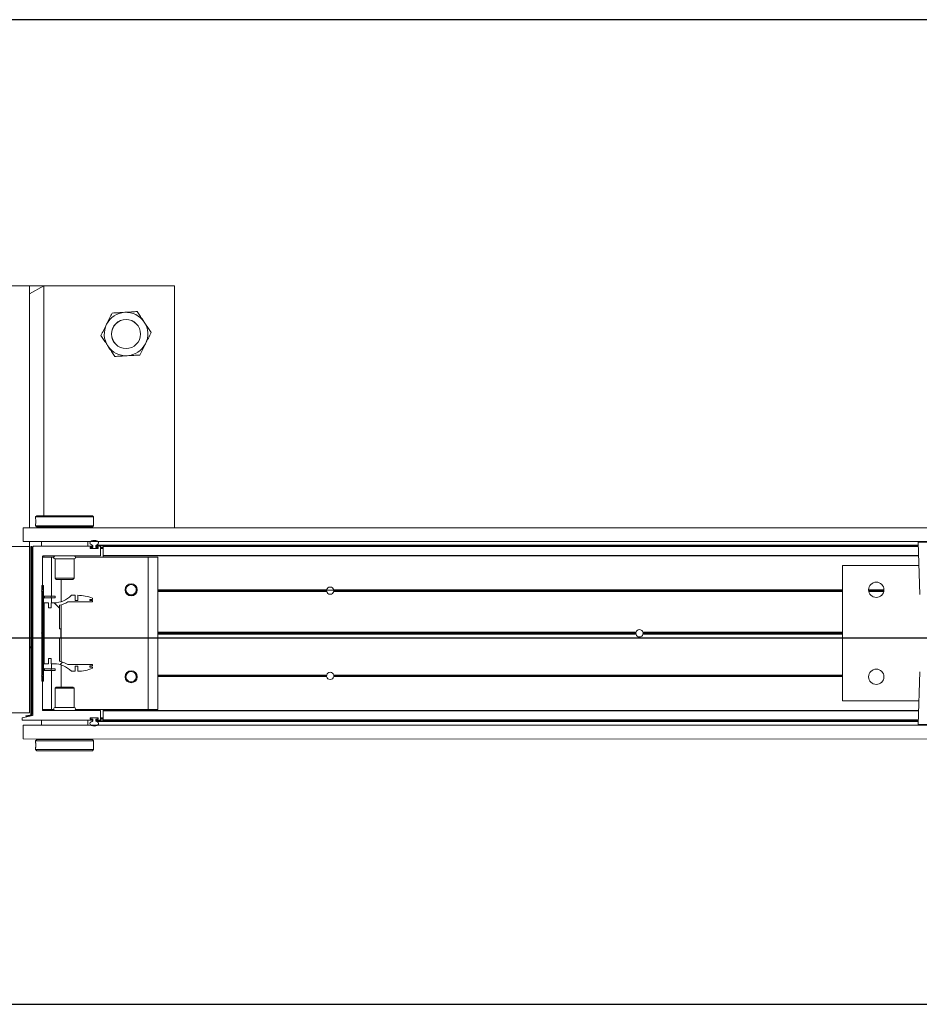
# Model space of a CAD drawing. Header units: feet. Extents: x 0 to 152508, y 0 to 59424.
# Tile 117 of 122: x 152361.23 to 152363.17, y 59421.09 to 59423.21. Entities that reach past the tile are written whole.
import ezdxf

# ---------------------------------------------------------------- set-up
doc = ezdxf.new("R2010")
doc.units = ezdxf.units.FT
doc.header["$LTSCALE"] = 0.05
doc.header["$MEASUREMENT"] = 0
for name, color, linetype, lineweight in [('Bridge plan$0$BR_P_Rail_Object', 251, 'Continuous', 30), ('Bridge plan$0$DR_P_Underdrain', 252, 'Continuous', 13), ('Bridge plan$0$SC_Scratch7', 252, 'Continuous', 0)]:
    doc.layers.add(name, color=color, linetype=linetype, lineweight=lineweight)

# ---------------------------------------------------------------- blocks, each defined once
blk = doc.blocks.new('Bridge plan$0$HIGH ST SCREENWALL_13 PANEL PLAN_2')
at = {"layer": 'Bridge plan$0$SC_Scratch7', "lineweight": 0}
h = blk.add_hatch(dxfattribs=at)
h.set_pattern_fill('ANSI31', color=256, scale=0.01, style=0, pattern_type=2)
h.set_pattern_definition([(44.99814199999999, (-29.95430080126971, -14.22372246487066), (-0.08838530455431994, 0.08839103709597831), [])])
h.paths.add_polyline_path([(-24.34036925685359, -0.1418864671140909, -0.3639702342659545), (-24.34243520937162, -0.1443484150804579), (-24.35097483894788, -0.1458538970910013), (-24.35068547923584, -0.1474952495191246), (-24.34214585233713, -0.1459897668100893, 0.3639702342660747), (-24.33870259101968, -0.1418865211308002), (-24.33869088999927, 0.2188674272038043), (-24.34035755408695, 0.2188674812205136)])
h = blk.add_hatch(dxfattribs=at)
h.set_pattern_fill('ANSI31', color=256, scale=0.01, style=0, pattern_type=2)
h.set_pattern_definition([(44.99814199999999, (-29.96323166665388, -14.22094410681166), (-0.08838530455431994, 0.08839103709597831), [])])
h.paths.add_polyline_path([(-24.31317950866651, -0.07098698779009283), (-24.31317281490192, 0.1353876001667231), (-24.31692280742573, 0.1353877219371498), (-24.31692950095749, -0.07098686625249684)])
h = blk.add_hatch(dxfattribs=at)
h.set_pattern_fill('ANSI38', color=256, scale=0.01, style=0, pattern_type=2)
h.set_pattern_definition([(44.99814199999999, (-29.86336584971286, -14.22513203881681), (-0.08838530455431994, 0.08839103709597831), []), (134.998142, (-29.86336584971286, -14.22513203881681), (-0.2651616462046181, 0.0883967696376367), [0.31249937, -0.18749962])])
h.paths.add_polyline_path([(-24.30210321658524, 0.08685863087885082), (-24.30210286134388, 0.09781661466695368), (-24.31171570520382, 0.09781692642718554), (-24.31171996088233, -0.03341640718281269), (-24.30210711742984, -0.03341671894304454), (-24.30210676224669, -0.02245873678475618), (-24.2964637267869, -0.0224589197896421), (-24.29646408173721, -0.0334169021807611), (-24.29082105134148, -0.03341708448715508, -0.2061892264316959), (-24.25319041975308, -0.04962562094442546), (-24.2451523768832, -0.049625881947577), (-24.2451520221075, -0.03866790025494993), (-24.23957460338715, -0.03866808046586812), (-24.23957495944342, -0.04962606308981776, 0.09842250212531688), (-24.20755381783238, -0.04326228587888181), (-24.20755372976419, -0.0405555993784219), (-24.21328755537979, -0.04055541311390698), (-24.21328747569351, -0.03809478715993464), (-24.20755364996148, -0.03809497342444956), (-24.20755356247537, -0.03538828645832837), (-24.26044432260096, -0.03538656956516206, 0.0857050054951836), (-24.27891145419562, -0.02808405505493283), (-24.27890981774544, 0.02235669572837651), (-24.27562898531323, 0.02235659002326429), (-24.27562834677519, 0.04204158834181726), (-24.27890917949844, 0.04204169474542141), (-24.27890754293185, 0.09248244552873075, 0.0857050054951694), (-24.26043993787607, 0.09978376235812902), (-24.20754917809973, 0.09978204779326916), (-24.20754909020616, 0.1024887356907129), (-24.21328291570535, 0.1024889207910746), (-24.21328283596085, 0.104949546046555), (-24.20754901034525, 0.1049493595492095), (-24.20754892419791, 0.1076560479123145, 0.09842250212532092), (-24.23956965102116, 0.1140219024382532), (-24.23957000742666, 0.1030639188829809), (-24.24514742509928, 0.1030641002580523), (-24.24514706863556, 0.1140220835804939), (-24.25318511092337, 0.1140223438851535, -0.2061892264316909), (-24.29081679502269, 0.09781624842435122), (-24.29645982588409, 0.09781643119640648), (-24.29646018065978, 0.08685844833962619)])
for p, q in [((-24.03117326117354, 0.7813563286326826), (-24.69783859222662, 0.7813779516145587)), ((-24.34367263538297, 0.781366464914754), (-24.38533921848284, 0.7813678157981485)), ((-24.34367263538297, 0.781366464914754), (-24.34368955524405, 0.2597008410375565)), ((-24.34367263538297, 0.781366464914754), (-24.34367320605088, 0.7637883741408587)), ((-24.34367320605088, 0.7637883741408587), (-24.31242269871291, 0.7813654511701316)), ((-24.31242269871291, 0.7813654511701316), (-24.34367263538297, 0.781366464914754)), ((-24.31242269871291, 0.7813654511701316), (-24.3124387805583, 0.2855363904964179)), ((-24.03119018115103, 0.259690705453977), (-24.03117326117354, 0.7813563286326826)), ((-24.33025132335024, 0.283036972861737), (-24.33025142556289, 0.2799091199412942)), ((-24.32775125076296, 0.2855368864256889), (-24.33025132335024, 0.283036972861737)), ((-24.33025132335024, 0.283036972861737), (-24.205251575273, 0.2830329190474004)), ((-24.32775125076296, 0.2855368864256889), (-24.2077514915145, 0.2855329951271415)), ((-24.205251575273, 0.2830329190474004), (-24.2077514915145, 0.2855329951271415)), ((-24.20525167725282, 0.2799038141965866), (-24.205251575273, 0.2830329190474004)), ((-24.3567103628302, 0.2597012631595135), (-24.35671131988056, 0.2302013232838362)), ((-24.3567103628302, 0.2597012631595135), (-20.36713500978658, 0.2595718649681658)), ((-24.33025184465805, 0.2669695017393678), (-24.33025194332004, 0.2639228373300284)), ((-24.33025194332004, 0.2639228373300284), (-24.32775203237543, 0.2614227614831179)), ((-24.33025194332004, 0.2639228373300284), (-24.20525219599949, 0.2639187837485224)), ((-24.32775203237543, 0.2614227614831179), (-24.20775227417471, 0.2614188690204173)), ((-24.32400204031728, 0.2614226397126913), (-24.32400209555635, 0.259700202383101)), ((-24.21150232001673, 0.259696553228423), (-24.21150226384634, 0.2614189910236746)), ((-24.20775227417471, 0.2614188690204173), (-24.20525219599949, 0.2639187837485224)), ((-24.20558561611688, 0.2738384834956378), (-24.20557491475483, 0.2720293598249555)), ((-24.20525219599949, 0.2639187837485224), (-24.20525209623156, 0.2669678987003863)), ((-24.34369087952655, 0.218867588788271), (-24.38535746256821, 0.2188689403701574)), ((-24.35671131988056, 0.2302013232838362), (-20.36713596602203, 0.2300719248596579)), ((-24.34370250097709, -0.1394650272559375), (-24.34369087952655, 0.218867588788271)), ((-24.343690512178, 0.2302009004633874), (-24.34369087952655, 0.218867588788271)), ((-24.34035755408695, 0.2188674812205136), (-24.34036925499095, -0.1418864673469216)), ((-24.34035755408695, 0.2188674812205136), (-24.33869088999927, 0.2188674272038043)), ((-24.33869088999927, 0.2188674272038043), (-24.33870259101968, -0.1418865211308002)), ((-24.33587839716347, 0.2188804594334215), (-24.33589019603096, -0.1448819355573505)), ((-24.20857383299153, 0.2196965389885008), (-24.3350581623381, 0.2197006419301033)), ((-24.31777168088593, 0.2301167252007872), (-24.31777201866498, 0.219700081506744)), ((-24.31777168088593, 0.2301167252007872), (-24.31775306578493, 0.2301167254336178)), ((-24.31775340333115, 0.2197000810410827), (-24.31775306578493, 0.2301167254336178)), ((-24.31775306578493, 0.2301167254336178), (-24.21775326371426, 0.2301134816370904)), ((-24.31244057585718, 0.2301998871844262), (-24.3124405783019, 0.2301165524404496)), ((-24.28337813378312, 0.23019894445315), (-24.28337813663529, 0.2301156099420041)), ((-24.2521281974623, 0.2301145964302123), (-24.25212819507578, 0.2301979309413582)), ((-24.21775326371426, 0.2301134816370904), (-24.21775360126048, 0.219696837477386)), ((-24.21773464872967, 0.2301134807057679), (-24.21773498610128, 0.2196968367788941)), ((-24.21254541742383, 0.2155585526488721), (-24.21254537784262, 0.2167931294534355)), ((-24.19586568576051, 0.2147378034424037), (-24.21172523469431, 0.2147383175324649)), ((-24.21172514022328, 0.2176133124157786), (-24.20857389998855, 0.2176132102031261)), ((-24.2115870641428, 0.2161966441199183), (-24.21158708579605, 0.2155299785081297)), ((-24.21075378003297, 0.2146966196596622), (-24.19683713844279, 0.2146961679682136)), ((-24.20712871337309, 0.2170298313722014), (-24.21075370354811, 0.2170299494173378)), ((-24.20775366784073, 0.2184333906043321), (-24.20775365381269, 0.2188763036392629)), ((-24.20712859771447, 0.2206101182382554), (-24.20712871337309, 0.2170298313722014)), ((-24.20046205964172, 0.2170296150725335), (-24.20046194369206, 0.2206099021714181)), ((-24.19702395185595, 0.2170295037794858), (-24.20046205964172, 0.2170296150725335)), ((-24.20046194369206, 0.2206099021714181), (-22.42792926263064, 0.2205524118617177)), ((-24.19983699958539, 0.2188760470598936), (-24.19983701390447, 0.2184331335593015)), ((-24.19919315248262, 0.2223421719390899), (-22.42798970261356, 0.2222847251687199)), ((-24.19901683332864, 0.2176129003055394), (-24.19586559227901, 0.2176127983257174)), ((-24.19086553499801, 0.2196959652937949), (-24.19901676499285, 0.2196962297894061)), ((-24.19702395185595, 0.2170295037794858), (-24.19600373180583, 0.2170294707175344)), ((-24.19600380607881, 0.2147378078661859), (-24.19600378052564, 0.2155294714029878)), ((-24.19600378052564, 0.2155294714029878), (-24.19600375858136, 0.2161961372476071)), ((-24.19600378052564, 0.2155294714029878), (-24.19504594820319, 0.2155294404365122)), ((-24.19600375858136, 0.2161961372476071), (-24.19600373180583, 0.2170294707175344)), ((-24.19600375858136, 0.2161961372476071), (-24.19504543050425, 0.2161961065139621)), ((-24.19600373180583, 0.2170294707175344), (-24.19508035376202, 0.217029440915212)), ((-24.19504541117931, 0.216792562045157), (-24.19504545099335, 0.2155579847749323)), ((-24.1900459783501, 0.1996959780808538), (-24.19004535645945, 0.218875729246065)), ((-24.19004549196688, 0.214695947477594), (-24.18483716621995, 0.2146957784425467)), ((-24.19004546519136, 0.2155292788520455), (-24.18483713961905, 0.2155291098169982)), ((-24.19004544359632, 0.2161959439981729), (-24.18483711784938, 0.2161957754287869)), ((-24.19004541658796, 0.2170292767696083), (-24.18483708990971, 0.2170291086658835)), ((-24.18483765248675, 0.1996826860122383), (-24.18483703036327, 0.2188755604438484)), ((-24.18483703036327, 0.2188755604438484), (-24.18483700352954, 0.2196957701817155)), ((-22.42786877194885, 0.2188185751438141), (-24.18483703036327, 0.2188755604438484)), ((-22.42789739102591, 0.2196387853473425), (-24.18483700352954, 0.2196957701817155)), ((-22.42821016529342, 0.2286038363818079), (-22.4242631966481, 0.1154722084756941)), ((-22.36192369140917, 0.2286016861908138), (-22.42821016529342, 0.2286038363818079)), ((-24.31504812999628, 0.1255335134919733), (-24.31504577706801, 0.198046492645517)), ((-24.31504583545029, 0.1962625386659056), (-24.29608754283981, 0.1962619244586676)), ((-24.31422554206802, 0.1988666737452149), (-24.19087933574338, 0.1988626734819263)), ((-24.31244159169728, 0.1988666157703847), (-24.31244167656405, 0.1962624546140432)), ((-24.29609026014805, 0.1124704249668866), (-24.29608754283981, 0.1962619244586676)), ((-24.29608754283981, 0.1962619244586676), (-24.29138118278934, 0.1962617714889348)), ((-24.28817101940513, 0.1923041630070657), (-24.28817236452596, 0.1508213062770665)), ((-24.24733776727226, 0.1923028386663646), (-24.28817101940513, 0.1923041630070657)), ((-24.24733911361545, 0.1508199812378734), (-24.24733776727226, 0.1923028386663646)), ((-24.24412734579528, 0.1962602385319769), (-24.08775462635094, 0.1962551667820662)), ((-24.18483776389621, 0.196258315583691), (-24.18483767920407, 0.1988624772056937)), ((-24.18483767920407, 0.1988624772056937), (-24.18483765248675, 0.1996826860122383)), ((-22.42717055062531, 0.1988054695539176), (-24.18483767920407, 0.1988624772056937)), ((-22.42719916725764, 0.1996256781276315), (-24.18483765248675, 0.1996826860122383)), ((-24.08776526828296, -0.1318691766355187), (-24.08775462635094, 0.1962551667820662)), ((-24.08775462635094, 0.1962551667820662), (-24.06692133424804, 0.1962544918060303)), ((-24.0669319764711, -0.1318698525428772), (-24.06692133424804, 0.1962544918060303)), ((-22.59109154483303, 0.1779774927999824), (-22.59110100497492, -0.1136885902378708)), ((-22.42644371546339, 0.1779721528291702), (-22.59109154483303, 0.1779774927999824)), ((-24.28817236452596, 0.1508213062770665), (-24.28580039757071, 0.148449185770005)), ((-24.24733911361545, 0.1508199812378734), (-24.28817236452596, 0.1508213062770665)), ((-24.24971123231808, 0.1484480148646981), (-24.24733911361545, 0.1508199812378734)), ((-24.31692280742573, 0.1353877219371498), (-24.31692950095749, -0.07098686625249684)), ((-24.31317281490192, 0.1353876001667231), (-24.31692280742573, 0.1353877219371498)), ((-24.31317281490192, 0.1353876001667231), (-24.31317950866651, -0.07098698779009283)), ((-24.24971123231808, 0.1484480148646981), (-24.28580039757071, 0.148449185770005)), ((-24.27525736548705, 0.1002082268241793), (-24.27525580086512, 0.1484488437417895)), ((-24.31754818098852, 0.1238669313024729), (-24.31504812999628, 0.1255335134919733)), ((-24.31504823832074, 0.1222001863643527), (-24.31754818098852, 0.1238669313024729)), ((-24.31505108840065, 0.03432495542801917), (-24.31504823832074, 0.1222001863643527)), ((-24.31075689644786, 0.1124709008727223), (-24.31075701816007, 0.1087209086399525)), ((-24.29674837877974, 0.1087204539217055), (-24.31075701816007, 0.1087209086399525)), ((-24.29674825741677, 0.1124704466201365), (-24.31075689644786, 0.1124709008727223)), ((-24.29674837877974, 0.1087204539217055), (-24.29674825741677, 0.1124704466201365)), ((-24.28841506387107, 0.1087201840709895), (-24.29674837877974, 0.1087204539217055)), ((-24.28841494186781, 0.1124701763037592), (-24.29674825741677, 0.1124704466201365)), ((-24.29609073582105, 0.09781641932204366), (-24.29609038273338, 0.1087204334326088)), ((-24.28841506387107, 0.1087201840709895), (-24.28841494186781, 0.1124701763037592)), ((-24.24514706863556, 0.1140220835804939), (-24.25318511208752, 0.1140223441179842)), ((-24.24514742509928, 0.1030641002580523), (-24.24514706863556, 0.1140220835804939)), ((-24.23956965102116, 0.1140219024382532), (-24.23957000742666, 0.1030639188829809)), ((-24.20754901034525, 0.1049493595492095), (-24.20754892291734, 0.1076560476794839)), ((-24.13549899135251, 0.1255276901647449), (-24.13722931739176, 0.1255277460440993)), ((-24.13530931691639, 0.1238610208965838), (-24.13706829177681, 0.1238610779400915)), ((-24.13485325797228, 0.1221943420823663), (-24.13668440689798, 0.1221944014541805)), ((-24.11174616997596, 0.1221935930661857), (-24.11399398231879, 0.1221936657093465)), ((-24.11136217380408, 0.1238602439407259), (-24.11353781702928, 0.1238603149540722)), ((-24.11120103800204, 0.1255269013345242), (-24.11334803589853, 0.1255269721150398)), ((-23.7028611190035, 0.1221803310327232), (-24.06692373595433, 0.1221921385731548)), ((-23.70306917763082, 0.1238470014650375), (-24.06692368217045, 0.1238588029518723)), ((-23.70291738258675, 0.1255136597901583), (-24.06692362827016, 0.1255254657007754)), ((-23.70298936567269, 0.1250969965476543), (-23.6875260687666, 0.1250964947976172)), ((-22.59109335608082, 0.1221442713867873), (-23.68765450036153, 0.1221798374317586)), ((-22.59109324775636, 0.1254775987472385), (-23.68759802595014, 0.1255131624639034)), ((-22.59109330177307, 0.1238109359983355), (-23.68744634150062, 0.1238464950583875)), ((-22.50164033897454, 0.1254746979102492), (-22.5347131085, 0.1254757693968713)), ((-22.50176686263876, 0.1238080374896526), (-22.53458669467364, 0.1238091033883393)), ((-22.50206586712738, 0.122141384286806), (-22.53428779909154, 0.1221424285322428)), ((-24.31171570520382, 0.09781692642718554), (-24.31171996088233, -0.03341640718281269)), ((-24.30210286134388, 0.09781661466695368), (-24.31171570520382, 0.09781692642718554)), ((-24.30210321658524, 0.08685863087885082), (-24.30210286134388, 0.09781661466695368)), ((-24.29646018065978, 0.08685844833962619), (-24.30210321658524, 0.08685863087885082)), ((-24.29645982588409, 0.09781643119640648), (-24.29646018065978, 0.08685844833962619)), ((-24.29081679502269, 0.09781624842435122), (-24.29645982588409, 0.09781643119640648)), ((-24.27890917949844, 0.04204169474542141), (-24.27890754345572, 0.09248244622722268)), ((-24.27526155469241, -0.02896857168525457), (-24.27525758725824, 0.09336672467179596)), ((-24.26043993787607, 0.09978376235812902), (-24.20754917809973, 0.09978204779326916)), ((-24.23957000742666, 0.1030639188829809), (-24.24514742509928, 0.1030641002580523)), ((-24.21328291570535, 0.1024889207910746), (-24.21328283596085, 0.104949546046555)), ((-24.20754909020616, 0.1024887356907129), (-24.21328291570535, 0.1024889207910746)), ((-24.21328283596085, 0.104949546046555), (-24.20754901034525, 0.1049493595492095)), ((-24.20754917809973, 0.09978204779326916), (-24.20754909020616, 0.1024887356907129)), ((-24.31717574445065, 0.0322004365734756), (-24.31505108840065, 0.03432495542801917)), ((-24.31505122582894, 0.03007578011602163), (-24.31717574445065, 0.0322004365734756)), ((-24.31505407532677, -0.05779945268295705), (-24.31505122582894, 0.03007578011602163)), ((-24.27891145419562, -0.02808405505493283), (-24.27890981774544, 0.02235669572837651)), ((-24.27890981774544, 0.02235669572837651), (-24.27562898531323, 0.02235659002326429)), ((-24.27562834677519, 0.04204158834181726), (-24.27890917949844, 0.04204169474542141)), ((-24.27562898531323, 0.02235659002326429), (-24.27562834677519, 0.04204158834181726)), ((-23.03611351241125, 0.0300342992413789), (-24.06692672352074, 0.03006773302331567)), ((-23.03640788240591, 0.03215889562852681), (-24.06692665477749, 0.03219231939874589)), ((-23.03611337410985, 0.03428347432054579), (-24.06692658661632, 0.03431690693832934)), ((-22.59109634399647, 0.03001986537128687), (-23.02107742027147, 0.03003381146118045)), ((-22.59109620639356, 0.03426903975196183), (-23.02107728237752, 0.03428298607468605)), ((-22.59109627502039, 0.03214445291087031), (-23.02078291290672, 0.03215838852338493)), ((-24.3403645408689, 0.003451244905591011), (-24.34369797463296, 0.0001180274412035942)), ((-24.3358852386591, 0.0079302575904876), (-24.33869782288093, 0.005117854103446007)), ((-24.31171996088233, -0.03341640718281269), (-24.30210711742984, -0.03341671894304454)), ((-24.30210711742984, -0.03341671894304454), (-24.30210676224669, -0.02245873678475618)), ((-24.30210676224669, -0.02245873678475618), (-24.2964637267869, -0.0224589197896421)), ((-24.2964637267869, -0.0224589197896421), (-24.29646408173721, -0.0334169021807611)), ((-24.29646408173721, -0.0334169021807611), (-24.29082105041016, -0.03341708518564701)), ((-24.2960953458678, -0.04432092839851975), (-24.29609499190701, -0.03341691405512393)), ((-24.27526334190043, -0.08405069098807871), (-24.27526177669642, -0.03581007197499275)), ((-24.20755356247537, -0.03538828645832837), (-24.26044432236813, -0.03538657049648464)), ((-24.2451523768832, -0.049625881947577), (-24.2451520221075, -0.03866790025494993)), ((-24.2451520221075, -0.03866790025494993), (-24.23957460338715, -0.03866808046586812)), ((-24.23957460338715, -0.03866808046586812), (-24.23957495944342, -0.04962606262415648)), ((-24.21328755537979, -0.04055541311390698), (-24.21328747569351, -0.03809478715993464)), ((-24.20755372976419, -0.0405555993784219), (-24.21328755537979, -0.04055541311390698)), ((-24.21328747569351, -0.03809478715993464), (-24.20755364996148, -0.03809497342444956)), ((-24.20755381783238, -0.04326228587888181), (-24.20755372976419, -0.0405555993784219)), ((-24.20755364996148, -0.03809497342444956), (-24.20755356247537, -0.03538828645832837)), ((-24.31755412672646, -0.05946603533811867), (-24.31505407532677, -0.05779945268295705)), ((-24.3150541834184, -0.06113277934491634), (-24.31755412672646, -0.05946603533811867)), ((-24.31505653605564, -0.1336457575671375), (-24.3150541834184, -0.06113277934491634)), ((-24.31076198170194, -0.04432045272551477), (-24.31076210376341, -0.04807044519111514)), ((-24.31076210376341, -0.04807044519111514), (-24.29675346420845, -0.0480708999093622)), ((-24.31076198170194, -0.04432045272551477), (-24.29675334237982, -0.04432090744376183)), ((-24.29675334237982, -0.04432090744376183), (-24.29675346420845, -0.0480708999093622)), ((-24.29675346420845, -0.0480708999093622), (-24.28842014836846, -0.04807117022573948)), ((-24.29675334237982, -0.04432090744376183), (-24.28842002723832, -0.04432117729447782)), ((-24.29609818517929, -0.1318624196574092), (-24.29609546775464, -0.04807092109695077)), ((-24.28842002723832, -0.04432117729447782), (-24.28842014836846, -0.04807117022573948)), ((-24.25319041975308, -0.04962562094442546), (-24.2451523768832, -0.049625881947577)), ((-24.13550504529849, -0.06113860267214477), (-24.13723537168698, -0.06113854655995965)), ((-24.13531526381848, -0.05947194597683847), (-24.13707423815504, -0.05947188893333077)), ((-24.13485909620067, -0.05780529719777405), (-24.13669024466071, -0.05780523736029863)), ((-24.11175200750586, -0.05780604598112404), (-24.11399982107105, -0.05780597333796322)), ((-24.11136811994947, -0.05947272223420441), (-24.11354376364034, -0.05947265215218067)), ((-24.11120709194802, -0.06113939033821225), (-24.11335408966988, -0.06113932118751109)), ((-23.70292343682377, -0.06115263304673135), (-24.06692968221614, -0.06114082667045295)), ((-23.70307512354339, -0.05948596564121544), (-24.06692962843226, -0.0594741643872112)), ((-23.70286695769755, -0.05781930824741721), (-24.06692957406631, -0.05780750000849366)), ((-22.59109919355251, -0.05785536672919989), (-23.68766033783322, -0.05781980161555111)), ((-22.59109930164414, -0.0611886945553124), (-23.68760408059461, -0.06115312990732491)), ((-22.59109924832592, -0.05952203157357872), (-23.68745228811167, -0.05948647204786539)), ((-22.42426860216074, -0.0511941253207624), (-22.42822290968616, -0.1643254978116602)), ((-24.31692950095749, -0.07098686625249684), (-24.31317950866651, -0.07098698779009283)), ((-24.28580793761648, -0.08405034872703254), (-24.2881800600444, -0.08642231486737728)), ((-24.28580793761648, -0.08405034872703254), (-24.24971877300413, -0.08405151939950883)), ((-24.24734680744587, -0.0864236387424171), (-24.24971877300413, -0.08405151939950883)), ((-24.2881800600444, -0.08642231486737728), (-24.28818140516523, -0.1279051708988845)), ((-24.2881800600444, -0.08642231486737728), (-24.24734680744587, -0.0864236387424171)), ((-24.24734815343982, -0.1279064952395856), (-24.24734680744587, -0.0864236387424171)), ((-22.59110100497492, -0.1136885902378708), (-22.42645317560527, -0.113693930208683)), ((-24.38536908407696, -0.1394636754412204), (-24.34370250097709, -0.1394650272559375)), ((-24.33589019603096, -0.1448819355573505), (-24.35932782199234, -0.1502978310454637)), ((-24.34243520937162, -0.1443484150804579), (-24.35097483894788, -0.1458538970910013)), ((-24.35068547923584, -0.1474952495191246), (-24.35097483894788, -0.1458538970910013)), ((-24.34214584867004, -0.1459897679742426), (-24.35068547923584, -0.1474952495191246)), ((-24.3150564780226, -0.1318618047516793), (-24.29609818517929, -0.1318624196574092)), ((-24.19087702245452, -0.1344699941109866), (-24.31423635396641, -0.134465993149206)), ((-24.29609818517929, -0.1318624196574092), (-24.29139182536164, -0.1318625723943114)), ((-24.28818140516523, -0.1279051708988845), (-24.24734815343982, -0.1279064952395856)), ((-24.24413798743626, -0.1318641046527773), (-24.08776526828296, -0.1318691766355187)), ((-24.19005746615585, -0.1544831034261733), (-24.19005684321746, -0.1352902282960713)), ((-24.18484914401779, -0.1546154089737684), (-24.18484851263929, -0.1351582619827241)), ((-24.18484851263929, -0.1351582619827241), (-24.18484849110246, -0.1344701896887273)), ((-22.42720541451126, -0.1352152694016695), (-24.18484851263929, -0.1351582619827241)), ((-24.18484849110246, -0.1344701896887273), (-24.18484840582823, -0.1318660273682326)), ((-22.4271813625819, -0.1345271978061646), (-24.18484849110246, -0.1344701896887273)), ((-24.08776526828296, -0.1318691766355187), (-24.0669319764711, -0.1318698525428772)), ((-24.35932782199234, -0.1502978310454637), (-24.35932798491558, -0.1552978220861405)), ((-24.35932798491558, -0.1552978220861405), (-24.20858599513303, -0.1553027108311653)), ((-24.3567241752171, -0.1661312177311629), (-24.35672513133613, -0.1956311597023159)), ((-24.3567241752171, -0.1661312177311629), (-20.36714882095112, -0.1662606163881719)), ((-24.31776590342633, -0.1657158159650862), (-24.31776556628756, -0.1552991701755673)), ((-24.21776610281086, -0.1657190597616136), (-24.31776590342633, -0.1657158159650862)), ((-24.28339097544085, -0.165716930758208), (-24.28339098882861, -0.1661335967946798)), ((-24.25214104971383, -0.1661346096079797), (-24.25214103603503, -0.1657179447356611)), ((-24.21776576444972, -0.1553024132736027), (-24.21776610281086, -0.1657190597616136)), ((-24.21255735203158, -0.1523990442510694), (-24.21255731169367, -0.1511644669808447)), ((-24.20858592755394, -0.1532193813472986), (-24.21173716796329, -0.1532192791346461)), ((-24.21173707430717, -0.1503442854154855), (-24.19587752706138, -0.1503448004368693)), ((-24.21159897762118, -0.1511359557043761), (-24.21159900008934, -0.1518026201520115)), ((-24.19684898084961, -0.1503031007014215), (-24.21076561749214, -0.1503026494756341)), ((-24.21057880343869, -0.1526359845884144), (-24.20714070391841, -0.1526360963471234)), ((-24.20776576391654, -0.1544825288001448), (-24.20776574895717, -0.1540396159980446)), ((-24.20714070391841, -0.1526360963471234), (-24.20714081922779, -0.1562163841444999)), ((-24.20047416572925, -0.1562166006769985), (-24.20047404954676, -0.1526363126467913)), ((-24.20047416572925, -0.1562166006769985), (-22.42794148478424, -0.1562740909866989)), ((-24.20047404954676, -0.1526363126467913), (-24.19684905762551, -0.1526364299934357)), ((-24.19984909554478, -0.1540398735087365), (-24.19984910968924, -0.154482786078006)), ((-24.19920548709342, -0.1579489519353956), (-22.42800203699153, -0.1580063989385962)), ((-24.19902892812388, -0.1553030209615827), (-24.19087769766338, -0.1553032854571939)), ((-24.19587762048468, -0.1532197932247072), (-24.19902886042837, -0.1532196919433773)), ((-24.19684905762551, -0.1526364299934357), (-24.19601572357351, -0.152636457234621)), ((-24.19601572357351, -0.152636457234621), (-24.19601569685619, -0.1518031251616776)), ((-24.19601572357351, -0.152636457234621), (-24.19509234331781, -0.1526364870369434)), ((-24.19601569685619, -0.1518031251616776), (-24.19601567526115, -0.1511364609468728)), ((-24.19601569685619, -0.1518031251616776), (-24.19505736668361, -0.1518031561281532)), ((-24.19601567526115, -0.1511364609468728), (-24.19601564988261, -0.1503447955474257)), ((-24.19601567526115, -0.1511364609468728), (-24.19505784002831, -0.1511364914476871)), ((-24.19505734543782, -0.1511650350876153), (-24.19505738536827, -0.1523996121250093)), ((-24.19005740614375, -0.1526366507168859), (-24.18484908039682, -0.1526368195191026)), ((-24.19005737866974, -0.1518033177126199), (-24.18484905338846, -0.1518034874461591)), ((-24.19005735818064, -0.1511366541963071), (-24.18484903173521, -0.1511368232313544)), ((-24.19005732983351, -0.1503033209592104), (-24.18484900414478, -0.1503034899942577)), ((-24.18484916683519, -0.1553034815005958), (-24.18484914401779, -0.1546154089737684)), ((-22.42790955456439, -0.1553604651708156), (-24.18484916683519, -0.1553034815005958)), ((-22.42788550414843, -0.1546723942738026), (-24.18484914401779, -0.1546154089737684)), ((-22.42822290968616, -0.1643254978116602), (-22.29564996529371, -0.1643297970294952)), ((-22.29728943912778, -0.1660274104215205), (-22.42658355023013, -0.1660232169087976)), ((-24.35672513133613, -0.1956311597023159), (-20.36714977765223, -0.1957605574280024)), ((-24.33026697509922, -0.1995211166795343), (-24.33026707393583, -0.2025702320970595)), ((-24.32776690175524, -0.1970212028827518), (-24.33026697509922, -0.1995211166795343)), ((-24.20526722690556, -0.1995251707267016), (-24.33026697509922, -0.1995211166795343)), ((-24.32993355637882, -0.2094408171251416), (-24.32994425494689, -0.2076316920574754)), ((-24.20776714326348, -0.1970250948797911), (-24.32776690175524, -0.1970212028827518)), ((-24.32401686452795, -0.1956322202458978), (-24.32401690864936, -0.1970213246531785)), ((-24.21151713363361, -0.1970249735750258), (-24.21151708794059, -0.1956358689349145)), ((-24.20526722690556, -0.1995251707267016), (-24.20776714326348, -0.1970250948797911)), ((-24.20526732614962, -0.2025718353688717), (-24.20526722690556, -0.1995251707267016)), ((-24.33026749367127, -0.2155061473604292), (-24.33026759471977, -0.2186352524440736)), ((-24.33026759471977, -0.2186352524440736), (-24.32776768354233, -0.2211353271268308)), ((-24.20526784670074, -0.2186393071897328), (-24.33026759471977, -0.2186352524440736)), ((-24.20776792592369, -0.2211392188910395), (-24.32776768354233, -0.2211353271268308)), ((-24.20776792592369, -0.2211392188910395), (-24.20526784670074, -0.2186393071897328)), ((-24.20526784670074, -0.2186393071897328), (-24.20526774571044, -0.2155114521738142))]:
    blk.add_line(p, q, dxfattribs=at)
for centre, radius in [((-24.13534309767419, 0.6771932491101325), 0.03141660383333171), ((-24.13534309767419, 0.6771932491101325), 0.03124993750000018), ((-24.12421516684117, 0.1259439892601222), 0.01302080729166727), ((-22.51817671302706, 0.1258918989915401), 0.01654163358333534), ((-24.12422124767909, -0.06155563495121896), 0.01302080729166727), ((-22.51818279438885, -0.06160772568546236), 0.01654163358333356)]:
    blk.add_circle(centre, radius, dxfattribs=at)
for centre, radius, start, end in [((-24.13534309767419, 0.6771932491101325), 0.04687490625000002, 93.33381642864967, 153.3338164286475), ((-24.13534309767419, 0.6771932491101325), 0.04687490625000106, 33.33381642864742, 93.33381642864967), ((-24.13534309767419, 0.6771932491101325), 0.04687490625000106, 333.3338164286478, 33.33381642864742), ((-24.13534309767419, 0.6771932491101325), 0.04687490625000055, 153.3338164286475, 213.3338164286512), ((-24.13534309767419, 0.6771932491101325), 0.04687490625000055, 213.3338164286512, 273.3338164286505), ((-24.13534309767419, 0.6771932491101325), 0.04687490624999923, 273.3338164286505, 333.3338164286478), ((-24.39256935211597, 0.2734816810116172), 0.06265684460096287, 354.0342443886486, 5.887848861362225), ((-24.33505818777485, 0.2188804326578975), 0.0008202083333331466, 89.99814166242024, 179.9981416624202), ((-24.21172520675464, 0.2155585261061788), 0.0008202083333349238, 179.9981416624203, 269.9981416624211), ((-24.21172516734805, 0.2167931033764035), 0.0008202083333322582, 89.99814166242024, 179.9981416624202), ((-24.21075375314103, 0.2155299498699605), 0.0008333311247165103, 179.9981031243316, 269.9981416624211), ((-24.21075373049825, 0.2161966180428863), 0.0008333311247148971, 89.9981416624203, 179.9981776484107), ((-24.20857387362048, 0.2184334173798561), 0.0008202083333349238, 269.9981416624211, 359.9981416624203), ((-24.20857385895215, 0.2188763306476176), 0.0008202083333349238, 359.9981416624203, 89.9981416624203), ((-24.20894560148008, 0.2206101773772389), 0.001817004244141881, 359.9981416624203, 72.4356820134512), ((-24.19864493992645, 0.2206098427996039), 0.001817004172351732, 107.5606011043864, 179.9981433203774), ((-24.19901680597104, 0.2184331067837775), 0.0008202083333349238, 179.9981416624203, 269.9981416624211), ((-24.19901679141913, 0.2188760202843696), 0.0008202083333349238, 89.9981416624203, 179.9981416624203), ((-24.19702398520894, 0.2159883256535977), 0.001041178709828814, 11.51323150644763, 89.9981416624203), ((-24.19683711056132, 0.215529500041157), 0.0008333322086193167, 269.9981416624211, 359.9980818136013), ((-24.19586565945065, 0.2155580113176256), 0.0008202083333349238, 269.9981416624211, 359.9981416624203), ((-24.19586561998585, 0.2167925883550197), 0.0008202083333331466, 359.9981416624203, 89.99814166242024), ((-24.1908655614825, 0.218875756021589), 0.0008202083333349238, 359.9981416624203, 89.9981416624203), ((-22.42657074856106, 0.2286610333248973), 0.001640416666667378, 115.734717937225, 181.9981416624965), ((-24.31422556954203, 0.1980464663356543), 0.0008202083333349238, 89.9981416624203, 179.9981416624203), ((-24.28817091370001, 0.1955849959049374), 0.003280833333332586, 89.99814166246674, 269.9981416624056), ((-24.24733766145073, 0.1955836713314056), 0.003280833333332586, 269.9981416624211, 89.99814166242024), ((-24.19087930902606, 0.1996960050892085), 0.0008333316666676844, 269.9981416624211, 359.9981416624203), ((-24.1244234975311, 0.1259439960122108), 0.01108331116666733, 357.843657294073, 182.1526260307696), ((-23.69525775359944, 0.1239757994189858), 0.007812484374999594, 11.34889256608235, 168.6473907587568), ((-24.31075709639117, 0.1063042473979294), 0.002416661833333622, 89.9981416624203, 179.9981416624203), ((-24.31075709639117, 0.1063042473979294), 0.006166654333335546, 89.9981416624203, 113.0704114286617), ((-24.2908151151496, 0.1496070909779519), 0.05179084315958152, 269.9981416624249, 316.6001438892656), ((-24.23957236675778, 0.03029199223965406), 0.08372991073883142, 67.51378105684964, 89.9981416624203), ((-24.1244234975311, 0.1259439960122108), 0.01108331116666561, 182.1526260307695, 190.8324766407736), ((-24.1244234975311, 0.1259439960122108), 0.01108331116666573, 190.8324766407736, 199.7742688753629), ((-24.1244234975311, 0.1259439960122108), 0.01108331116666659, 199.7742688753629, 340.2220144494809), ((-24.1244234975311, 0.1259439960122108), 0.01108331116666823, 340.2220144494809, 349.1638066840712), ((-24.1244234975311, 0.1259439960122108), 0.01108331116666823, 349.1638066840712, 357.843657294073), ((-23.69525775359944, 0.1239757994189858), 0.007812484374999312, 168.6473907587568, 180.9446345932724), ((-23.69525775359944, 0.1239757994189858), 0.00781248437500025, 180.9446345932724, 193.2865001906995), ((-23.69525775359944, 0.1239757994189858), 0.007812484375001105, 193.2865001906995, 346.7097831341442), ((-23.69525775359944, 0.1239757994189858), 0.007812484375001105, 346.7097831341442, 359.0516487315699), ((-23.69525775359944, 0.1239757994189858), 0.007812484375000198, 359.0516487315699, 11.3488925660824), ((-24.2908151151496, 0.1496070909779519), 0.05835250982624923, 281.7746374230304, 301.3688958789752), ((-23.02859539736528, 0.03215864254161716), 0.007812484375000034, 164.2179419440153, 179.9981416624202), ((-23.02859539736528, 0.03215864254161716), 0.007812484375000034, 179.9981416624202, 195.7783413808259), ((-23.02859539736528, 0.03215864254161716), 0.007812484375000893, 195.7783413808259, 344.217941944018), ((-23.02859539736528, 0.03215864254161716), 0.007812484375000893, 15.7783413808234, 164.2179419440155), ((-23.02859539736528, 0.03215864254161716), 0.007812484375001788, 344.217941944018, 359.9981416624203), ((-23.02859539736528, 0.03215864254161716), 0.007812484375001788, 359.9981416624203, 15.7783413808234), ((-24.31076190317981, -0.0419037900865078), 0.002416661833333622, 179.9981416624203, 269.9981416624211), ((-24.29082273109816, -0.08520792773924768), 0.05179084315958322, 43.39613943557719, 89.99814166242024), ((-24.29082273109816, -0.08520792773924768), 0.05835250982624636, 58.62738744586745, 78.22164590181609), ((-24.31076190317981, -0.0419037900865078), 0.006166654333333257, 246.9258718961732, 269.9981416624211), ((-24.239572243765, 0.03410384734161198), 0.08372991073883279, 269.9981416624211, 292.4825022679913), ((-24.12442957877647, -0.06155562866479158), 0.0110833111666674, 177.8436572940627, 2.152626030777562), ((-24.12442957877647, -0.06155562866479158), 0.01108331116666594, 169.1638066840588, 177.8436572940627), ((-24.12442957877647, -0.06155562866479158), 0.01108331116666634, 160.2220144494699, 169.1638066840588), ((-24.12442957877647, -0.06155562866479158), 0.01108331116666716, 19.77426887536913, 160.2220144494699), ((-24.12442957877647, -0.06155562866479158), 0.01108331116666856, 10.83247664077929, 19.77426887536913), ((-24.12442957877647, -0.06155562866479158), 0.01108331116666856, 2.152626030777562, 10.83247664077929), ((-23.69526370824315, -0.05961526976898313), 0.007812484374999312, 179.051648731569, 191.3488925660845), ((-23.69526370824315, -0.05961526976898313), 0.00781248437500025, 166.7097831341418, 179.051648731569), ((-23.69526370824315, -0.05961526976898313), 0.007812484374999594, 191.3488925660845, 348.6473907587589), ((-23.69526370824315, -0.05961526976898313), 0.007812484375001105, 13.28650019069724, 166.7097831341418), ((-23.69526370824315, -0.05961526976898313), 0.007812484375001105, 0.9446345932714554, 13.28650019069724), ((-23.69526370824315, -0.05961526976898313), 0.007812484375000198, 348.6473907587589, 0.9446345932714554), ((-24.34286925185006, -0.1418863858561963), 0.002499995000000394, 279.9981416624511, 359.9981416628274), ((-24.34286925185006, -0.1418863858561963), 0.004166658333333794, 279.9981416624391, 359.9981416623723), ((-24.31423632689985, -0.1336457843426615), 0.0008202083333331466, 179.9981416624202, 269.998141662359), ((-24.28818151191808, -0.1311860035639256), 0.00328083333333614, 89.99814166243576, 269.9981416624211), ((-24.24734825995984, -0.1311873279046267), 0.00328083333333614, 269.9981416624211, 89.99814166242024), ((-24.19087704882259, -0.1352902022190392), 0.0008202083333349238, 359.9981416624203, 89.9981416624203), ((-24.21173714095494, -0.1523990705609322), 0.0008202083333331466, 179.9981416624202, 269.9981416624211), ((-24.21173710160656, -0.1511644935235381), 0.0008202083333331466, 89.99814166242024, 179.9981416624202), ((-24.21057876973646, -0.1515948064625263), 0.001041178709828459, 191.5132315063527, 269.9981416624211), ((-24.21076564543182, -0.1511359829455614), 0.0008333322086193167, 89.9981416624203, 179.9980818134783), ((-24.20858596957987, -0.1544825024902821), 0.0008202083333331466, 269.9981416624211, 359.9981416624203), ((-24.20858595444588, -0.1540395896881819), 0.0008202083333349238, 359.9981416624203, 89.9981416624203), ((-24.20895782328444, -0.1562163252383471), 0.001817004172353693, 287.5606011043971, 359.9981433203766), ((-24.1986571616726, -0.1562166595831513), 0.001817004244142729, 179.9981416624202, 252.4356820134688), ((-24.19902890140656, -0.1544828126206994), 0.0008202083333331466, 179.9981416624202, 269.9981416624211), ((-24.19902888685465, -0.1540399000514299), 0.0008202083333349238, 89.9981416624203, 179.9981416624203), ((-24.19684903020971, -0.1518030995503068), 0.0008333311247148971, 269.9981416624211, 359.9981776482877), ((-24.19684900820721, -0.1511364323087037), 0.000833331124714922, 359.9981031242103, 89.99814166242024), ((-24.19587759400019, -0.1523995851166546), 0.0008202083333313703, 269.9981416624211, 359.9981416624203), ((-24.19587755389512, -0.1511650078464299), 0.0008202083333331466, 359.9981416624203, 89.99814166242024), ((-24.1908776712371, -0.15448307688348), 0.0008202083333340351, 269.9981416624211, 359.9981416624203), ((-22.42658349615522, -0.1643828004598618), 0.00164041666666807, 177.9981416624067, 269.9981416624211), ((-24.14294981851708, -0.2090840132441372), 0.06265684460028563, 174.0342443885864, 185.8878488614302)]:
    blk.add_arc(centre, radius, start, end, dxfattribs=at)
for centre, major_axis, ratio, start_param, end_param in [((-24.20379506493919, 0.2269302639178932), (-0.009374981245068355, 3.040691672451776e-07), 0.5617178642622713, 2.083904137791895, 7.340873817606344), ((-24.20380769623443, -0.1625367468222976), (0.009374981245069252, -3.040691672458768e-07), 0.5617178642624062, 2.083904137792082, 7.340873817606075)]:
    blk.add_ellipse(centre, major_axis=major_axis, ratio=ratio, start_param=start_param, end_param=end_param, dxfattribs=at)
for points, knots in [([(-24.17723222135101, 0.6982303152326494), (-24.17694427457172, 0.6988036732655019), (-24.17476405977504, 0.7031449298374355), (-24.17065342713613, 0.7113300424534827), (-24.16695342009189, 0.7186975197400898), (-24.1650864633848, 0.7224150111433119)], [0, 0, 0, 0, 0.07010265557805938, 0.5307909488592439, 1, 1, 1, 1]), ([(-24.1650864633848, 0.7224150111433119), (-24.16069871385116, 0.7226706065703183), (-24.15184276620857, 0.7231864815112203), (-24.14268799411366, 0.7237197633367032), (-24.13806902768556, 0.7239888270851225)], [0, 0, 0, 0, 0.4954579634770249, 1, 1, 1, 1]), ([(-24.13806902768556, 0.7239888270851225), (-24.13742851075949, 0.7240261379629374), (-24.1325787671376, 0.7243086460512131), (-24.12343493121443, 0.7248412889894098), (-24.11520450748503, 0.7253207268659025), (-24.11105158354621, 0.7255626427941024)], [0, 0, 0, 0, 0.07010265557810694, 0.5307909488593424, 1, 1, 1, 1]), ([(-24.11105158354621, 0.7255626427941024), (-24.10915119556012, 0.72267329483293), (-24.10533126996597, 0.7168654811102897), (-24.10032782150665, 0.7092582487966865), (-24.09726156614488, 0.7045963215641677), (-24.09617990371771, 0.702951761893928)], [0, 0, 0, 0, 0.3905333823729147, 0.7850020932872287, 1, 1, 1, 1]), ([(-24.09617990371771, 0.702951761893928), (-24.09415627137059, 0.6998750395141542), (-24.09007705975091, 0.693673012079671), (-24.08512632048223, 0.6861459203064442), (-24.08222708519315, 0.6817379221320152), (-24.08130822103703, 0.6803408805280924)], [0, 0, 0, 0, 0.4020739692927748, 0.810497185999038, 1, 1, 1, 1]), ([(-24.18937797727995, 0.6740456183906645), (-24.18740545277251, 0.6779733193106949), (-24.18342423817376, 0.6859007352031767), (-24.1793086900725, 0.6940956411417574), (-24.17723222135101, 0.6982303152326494)], [0, 0, 0, 0, 0.4954579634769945, 1, 1, 1, 1]), ([(-24.08130822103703, 0.6803408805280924), (-24.08328074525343, 0.6764131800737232), (-24.08726195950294, 0.6684857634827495), (-24.09137750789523, 0.6602908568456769), (-24.09345397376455, 0.6561561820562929)], [0, 0, 0, 0, 0.4954579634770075, 1, 1, 1, 1]), ([(-24.17450629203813, 0.6514347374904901), (-24.17558795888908, 0.6530792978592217), (-24.17863250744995, 0.6577082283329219), (-24.18363616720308, 0.6653157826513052), (-24.187456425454, 0.6711240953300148), (-24.18937797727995, 0.6740456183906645)], [0, 0, 0, 0, 0.2149974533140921, 0.6051517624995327, 1, 1, 1, 1]), ([(-24.15963460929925, 0.6288238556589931), (-24.16055347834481, 0.6302209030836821), (-24.16342384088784, 0.634584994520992), (-24.16837338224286, 0.6421102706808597), (-24.17245265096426, 0.6483123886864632), (-24.17450629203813, 0.6514347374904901)], [0, 0, 0, 0, 0.189503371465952, 0.5919695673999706, 1, 1, 1, 1]), ([(-24.09345397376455, 0.6561561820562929), (-24.09374191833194, 0.6555828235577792), (-24.09592213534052, 0.6512415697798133), (-24.1000327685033, 0.643056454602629), (-24.10373277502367, 0.6356889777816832), (-24.1055997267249, 0.6319714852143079)], [0, 0, 0, 0, 0.07010265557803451, 0.5307909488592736, 1, 1, 1, 1]), ([(-24.13261717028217, 0.6303976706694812), (-24.1332576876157, 0.630360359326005), (-24.13810743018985, 0.6300778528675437), (-24.14725126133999, 0.6295452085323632), (-24.15548168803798, 0.6290657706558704), (-24.15963460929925, 0.6288238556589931)], [0, 0, 0, 0, 0.07010265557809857, 0.5307909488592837, 1, 1, 1, 1]), ([(-24.1055997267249, 0.6319714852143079), (-24.10998748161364, 0.6317158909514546), (-24.11884343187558, 0.6312000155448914), (-24.127998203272, 0.6306667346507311), (-24.13261717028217, 0.6303976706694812)], [0, 0, 0, 0, 0.4954579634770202, 1, 1, 1, 1]), ([(-24.20559189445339, 0.273475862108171), (-24.2055841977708, 0.2742053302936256), (-24.20556880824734, 0.275664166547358), (-24.20546103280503, 0.2776143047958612), (-24.2053441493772, 0.2790747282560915), (-24.20525999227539, 0.2799073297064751), (-24.20526013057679, 0.2799048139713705), (-24.20526018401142, 0.279903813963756)], [0, 0, 0, 0, 0.2140444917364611, 0.4280607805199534, 0.6428083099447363, 0.8580379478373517, 1, 1, 1, 1]), ([(-24.2052523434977, 0.2669678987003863), (-24.2052522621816, 0.2669670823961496), (-24.20523992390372, 0.2668452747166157), (-24.20528468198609, 0.2672734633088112), (-24.20538003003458, 0.2682782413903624), (-24.20550139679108, 0.2699552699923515), (-24.20558005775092, 0.271779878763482), (-24.20558852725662, 0.2729938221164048), (-24.20559189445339, 0.273475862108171)], [0, 0, 0, 0, 0.001442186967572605, 0.2150715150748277, 0.4286732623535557, 0.6432687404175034, 0.8583464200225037, 1, 1, 1, 1]), ([(-24.3302668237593, -0.2025702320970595), (-24.33026691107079, -0.2025694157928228), (-24.33027924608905, -0.2024476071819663), (-24.33023448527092, -0.2028757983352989), (-24.33013914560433, -0.203880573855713), (-24.33001777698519, -0.2055576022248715), (-24.3299391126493, -0.2073822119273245), (-24.32993064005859, -0.2085961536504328), (-24.32992727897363, -0.2090781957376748)], [0, 0, 0, 0, 0.001442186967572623, 0.2150715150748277, 0.4286732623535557, 0.6432687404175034, 0.8583464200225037, 1, 1, 1, 1]), ([(-24.32992727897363, -0.2090781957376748), (-24.32993497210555, -0.2098076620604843), (-24.32995036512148, -0.2112665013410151), (-24.33005813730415, -0.2132166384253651), (-24.3301750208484, -0.214677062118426), (-24.33025918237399, -0.2155096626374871), (-24.33025903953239, -0.2155071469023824), (-24.33025898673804, -0.2155061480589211)], [0, 0, 0, 0, 0.2140444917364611, 0.4280607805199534, 0.6428083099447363, 0.8580379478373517, 1, 1, 1, 1])]:
    blk.add_open_spline(points, degree=3, knots=knots, dxfattribs=at)
blk = doc.blocks.new('Bridge plan')
at = {"layer": 'Bridge plan$0$BR_P_Rail_Object', "lineweight": -3}
for p, q in [((1828212.789513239, 711624.475581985), (1828067.901254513, 711624.4755819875)), ((1828212.789513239, 711623.1422486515), (1828067.901254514, 711623.142248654))]:
    blk.add_line(p, q, dxfattribs=at)
at = {"layer": 'Bridge plan$0$DR_P_Underdrain', "lineweight": -3, "flags": 128}
blk.add_lwpolyline([(1828080.719098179, 711622.3534554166), (1828107.976002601, 711622.3533455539)], dxfattribs=at)
at = {"layer": 'Bridge plan$0$SC_Scratch7', "lineweight": -3, "rotation": 359.9997690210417}
blk.add_blockref('Bridge plan$0$HIGH ST SCREENWALL_13 PANEL PLAN_2', (1828124.657819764, 711623.1207852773), dxfattribs=at)
blk = doc.blocks.new('Trellis Base')
blk.add_blockref('Bridge plan', (-1675739.0632623, -652201.2630976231))

msp = doc.modelspace()

# ---------------------------------------------------------------- block references
msp.add_blockref('Trellis Base', (0, 0))

doc.saveas('drawing.dxf')
